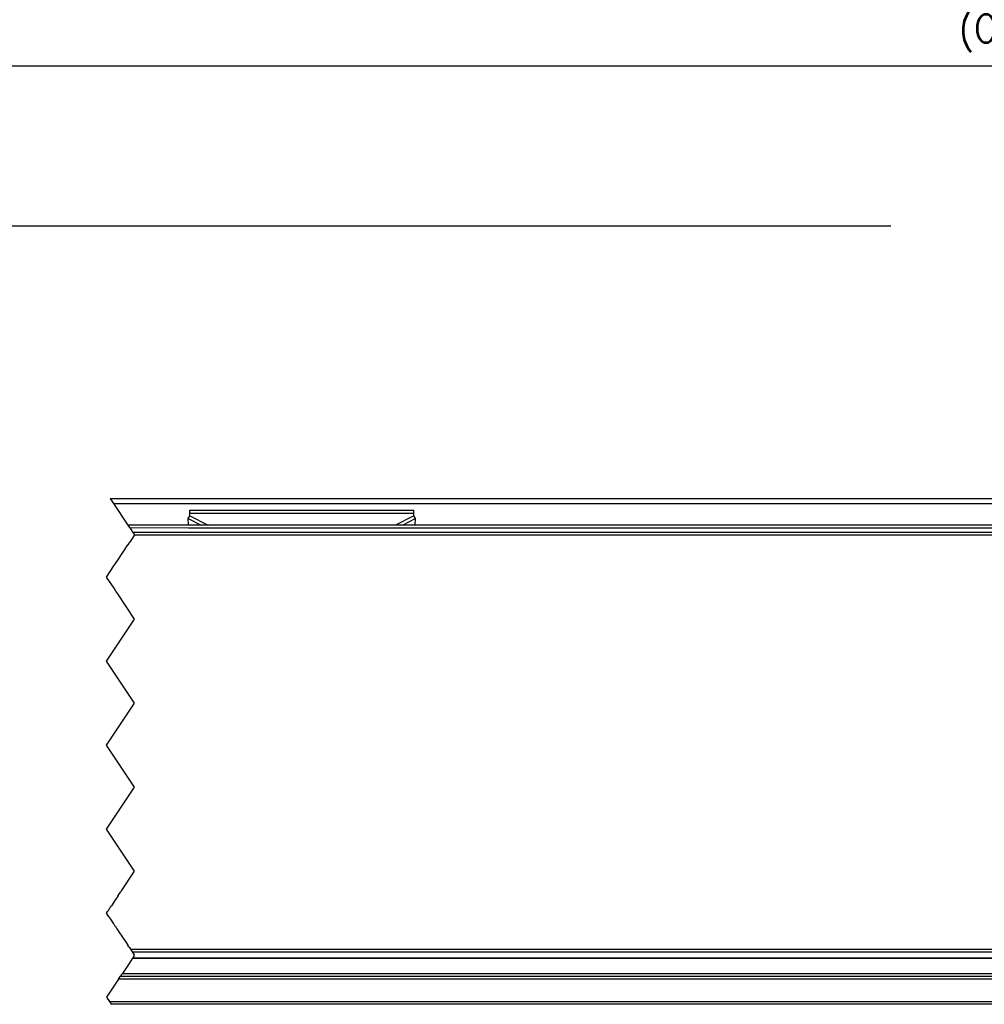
# Model space of a CAD drawing. Header units: millimetres. Extents: x -418 to 1025, y -151 to 443.
# Tile 26 of 52: x -26 to 43, y 24 to 95. Entities that reach past the tile are written whole.
import ezdxf

# ---------------------------------------------------------------- set-up
doc = ezdxf.new("R2010")
doc.units = ezdxf.units.MM
doc.linetypes.add('DOT_CENTER', pattern=[14, 12, -1, 0, -1])
doc.layers.add('1', color=7, linetype='Continuous')
doc.styles.add('CONVERTER_12', font='txt.shx', dxfattribs={"width": 0.9})
doc.dimstyles.new('ME10_DIM_19', dxfattribs={"dimtxt": 2, "dimasz": 2, "dimexe": 1, "dimexo": 1, "dimgap": 1, "dimtad": 1, "dimdsep": 46, "dimtxsty": 'CONVERTER_12', "dimsah": 1, "dimcen": 0.09, "dimclrd": 2, "dimclre": 2, "dimclrt": 2, "dimadec": 0, "dimazin": 0, "dimtol": 1, "dimtp": 0.4, "dimtm": 0.4, "dimtfac": 0.75, "dimtdec": 0, "dimtix": 1, "dimtmove": 0, "dimatfit": 3, "dimfxl": 1, "dimtolj": 1, "dimtzin": 0, "dimarcsym": 0})
doc.dimstyles.get("Standard").update_dxf_attribs({"dimtxt": 0.18, "dimasz": 0.18, "dimexe": 0.18, "dimexo": 0.0625, "dimgap": 0.09, "dimtad": 0, "dimtih": 1, "dimtoh": 1, "dimdec": 4, "dimzin": 0, "dimdsep": 46, "dimtxsty": 'Standard', "dimcen": 0.09, "dimadec": 0, "dimazin": 0, "dimtfac": 1, "dimtdec": 4, "dimtofl": 0, "dimtmove": 0, "dimatfit": 3, "dimfxl": 1, "dimtolj": 1, "dimtzin": 0, "dimarcsym": 0})

# ---------------------------------------------------------------- blocks, each defined once
blk = doc.blocks.new('REGLA_SV2-320__5', base_point=(-123.4, 26.248))
at = {"color": 7, "linetype": 'Continuous'}
for p, q in [((120.909, 58.452), (-18.308, 58.452)), ((-17.979, 57.959), (121.238, 57.959)), ((-17.983, 27.535), (121.234, 27.535)), ((-18.838, 26.252), (120.379, 26.252))]:
    blk.add_line(p, q, dxfattribs=at)
at = {"color": 2, "linetype": 'DOT_CENTER'}
for p, q in [((-18.308, 58.452), (-18.203, 58.294)), ((-18.203, 58.294), (-18.175, 58.252)), ((-17.846, 57.759), (-18.181, 57.238)), ((-18.175, 58.252), (-18.038, 58.048)), ((-18.038, 58.048), (-17.979, 57.959)), ((-17.979, 57.959), (-17.971, 57.947)), ((-17.971, 57.947), (-17.846, 57.759)), ((-19.042, 55.948), (-18.315, 57.038)), ((-18.315, 57.038), (-18.307, 57.05)), ((-18.307, 57.05), (-18.181, 57.238)), ((-19.84, 54.75), (-19.308, 55.548)), ((-19.308, 55.548), (-19.042, 55.948)), ((-19.305, 53.948), (-19.84, 54.75)), ((-19.172, 53.748), (-19.305, 53.948)), ((-19.038, 53.548), (-19.172, 53.748)), ((-17.84, 51.75), (-19.038, 53.548)), ((-19.84, 48.75), (-17.84, 51.75)), ((-17.84, 45.75), (-19.84, 48.75)), ((-19.84, 42.75), (-17.84, 45.75)), ((-17.84, 39.75), (-19.84, 42.75)), ((-19.84, 36.75), (-17.84, 39.75)), ((-17.84, 33.75), (-19.84, 36.75)), ((-18.767, 32.36), (-17.84, 33.75)), ((-18.795, 32.317), (-18.767, 32.36)), ((-19.194, 31.718), (-19.487, 31.279)), ((-19.033, 31.96), (-19.194, 31.718)), ((-19.033, 31.96), (-18.904, 32.154)), ((-18.904, 32.154), (-18.814, 32.289)), ((-18.814, 32.289), (-18.795, 32.317)), ((-19.733, 30.911), (-19.708, 30.948)), ((-19.708, 30.948), (-19.669, 31.007)), ((-19.669, 31.007), (-19.645, 31.043)), ((-19.645, 31.043), (-19.622, 31.077)), ((-19.622, 31.077), (-19.615, 31.088)), ((-19.615, 31.088), (-19.592, 31.122)), ((-19.592, 31.122), (-19.575, 31.147)), ((-19.575, 31.147), (-19.551, 31.183)), ((-19.551, 31.183), (-19.487, 31.279)), ((-19.84, 30.75), (-19.76, 30.869)), ((-19.705, 30.548), (-19.84, 30.75)), ((-19.76, 30.869), (-19.733, 30.911)), ((-19.689, 30.523), (-19.705, 30.548)), ((-19.664, 30.487), (-19.689, 30.523)), ((-19.664, 30.487), (-19.625, 30.428)), ((-19.625, 30.428), (-19.554, 30.32)), ((-19.554, 30.32), (-19.411, 30.107)), ((-19.411, 30.107), (-19.332, 29.988)), ((-19.332, 29.988), (-19.315, 29.963)), ((-19.315, 29.963), (-19.306, 29.95)), ((-19.306, 29.95), (-19.298, 29.937)), ((-19.298, 29.937), (-19.215, 29.813)), ((-19.215, 29.813), (-19.187, 29.771)), ((-19.187, 29.771), (-19.135, 29.692)), ((-19.135, 29.692), (-19.099, 29.638)), ((-19.099, 29.638), (-18.552, 28.819)), ((-18.552, 28.819), (-18.495, 28.733)), ((-18.495, 28.733), (-18.313, 28.459)), ((-18.244, 28.356), (-18.313, 28.459)), ((-18.244, 28.356), (-18.204, 28.296)), ((-18.204, 28.296), (-18.133, 28.19)), ((-18.133, 28.19), (-18.107, 28.151)), ((-18.107, 28.151), (-18.099, 28.138)), ((-18.099, 28.138), (-17.992, 27.978)), ((-17.983, 27.535), (-18.1, 27.361)), ((-17.992, 27.978), (-17.978, 27.957)), ((-17.965, 27.562), (-17.983, 27.535)), ((-17.978, 27.957), (-17.897, 27.835)), ((-17.884, 27.684), (-17.965, 27.562)), ((-17.84, 27.75), (-17.897, 27.835)), ((-17.877, 27.694), (-17.884, 27.684)), ((-17.877, 27.694), (-17.84, 27.75)), ((-18.233, 27.161), (-18.611, 26.594)), ((-18.1, 27.361), (-18.233, 27.161)), ((-18.763, 26.366), (-18.838, 26.252)), ((-18.705, 26.452), (-18.763, 26.366)), ((-18.611, 26.594), (-18.705, 26.452))]:
    blk.add_line(p, q, dxfattribs=at)
at = {"color": 3, "linetype": 'Continuous'}
for p, q in [((-13.991, 58.248), (-18.175, 58.252)), ((-17.846, 57.759), (121.371, 57.759)), ((-7.594, 58.248), (-13.991, 58.248)), ((105.794, 58.248), (-7.594, 58.248)), ((121.11, 28.151), (-18.107, 28.151)), ((121.225, 27.978), (-17.992, 27.978)), ((-17.965, 27.562), (121.252, 27.562)), ((-18.705, 26.452), (120.512, 26.452))]:
    blk.add_line(p, q, dxfattribs=at)
blk = doc.blocks.new('SOPORTE_SV2__6', base_point=(-123.4, 24.248))
at = {"color": 7, "linetype": 'Continuous'}
for p, q in [((-19.572, 60.348), (119.645, 60.348)), ((-14.009, 58.925), (-13.9, 59.131)), ((-13.9, 59.305), (-13.9, 59.522)), ((-13.9, 59.522), (2.1, 59.522)), ((-13.9, 59.131), (-13.9, 59.305)), ((2.1, 59.305), (2.1, 59.522)), ((2.1, 59.131), (2.1, 59.305)), ((2.209, 58.925), (2.1, 59.131)), ((-13.996, 58.452), (-14.009, 58.925)), ((2.196, 58.452), (2.209, 58.925)), ((-18.838, 26.252), (120.379, 26.252)), ((119.712, 24.248), (-19.505, 24.248))]:
    blk.add_line(p, q, dxfattribs=at)
at = {"color": 2, "linetype": 'DOT_CENTER'}
for p, q in [((-19.572, 60.348), (-19.336, 59.994)), ((-19.336, 59.994), (-18.308, 58.452)), ((-18.308, 58.452), (-18.203, 58.294)), ((-18.203, 58.294), (-18.175, 58.252)), ((-17.846, 57.759), (-18.181, 57.238)), ((-18.038, 58.048), (-17.979, 57.959)), ((-17.979, 57.959), (-17.971, 57.947)), ((-17.971, 57.947), (-17.846, 57.759)), ((-19.042, 55.948), (-18.315, 57.038)), ((-18.315, 57.038), (-18.307, 57.05)), ((-18.307, 57.05), (-18.181, 57.238)), ((-19.84, 54.75), (-19.308, 55.548)), ((-19.305, 53.948), (-19.84, 54.75)), ((-19.038, 53.548), (-19.172, 53.748)), ((-17.84, 51.75), (-19.038, 53.548)), ((-19.84, 48.75), (-17.84, 51.75)), ((-17.84, 45.75), (-19.84, 48.75)), ((-19.84, 42.75), (-17.84, 45.75)), ((-17.84, 39.75), (-19.84, 42.75)), ((-19.84, 36.75), (-17.84, 39.75)), ((-17.84, 33.75), (-19.84, 36.75)), ((-18.767, 32.36), (-17.84, 33.75)), ((-18.795, 32.317), (-18.767, 32.36)), ((-19.194, 31.718), (-19.487, 31.279)), ((-19.033, 31.96), (-19.194, 31.718)), ((-19.033, 31.96), (-18.904, 32.154)), ((-18.904, 32.154), (-18.814, 32.289)), ((-18.814, 32.289), (-18.795, 32.317)), ((-19.708, 30.948), (-19.669, 31.007)), ((-19.669, 31.007), (-19.645, 31.043)), ((-19.645, 31.043), (-19.622, 31.077)), ((-19.622, 31.077), (-19.615, 31.088)), ((-19.615, 31.088), (-19.592, 31.122)), ((-19.592, 31.122), (-19.575, 31.147)), ((-19.575, 31.147), (-19.551, 31.183)), ((-19.551, 31.183), (-19.487, 31.279)), ((-19.689, 30.523), (-19.705, 30.548)), ((-19.664, 30.487), (-19.689, 30.523)), ((-19.664, 30.487), (-19.625, 30.428)), ((-19.625, 30.428), (-19.554, 30.32)), ((-19.554, 30.32), (-19.411, 30.107)), ((-19.411, 30.107), (-19.332, 29.988)), ((-19.332, 29.988), (-19.315, 29.963)), ((-19.315, 29.963), (-19.306, 29.95)), ((-19.306, 29.95), (-19.298, 29.937)), ((-19.298, 29.937), (-19.215, 29.813)), ((-19.215, 29.813), (-19.187, 29.771)), ((-19.187, 29.771), (-19.135, 29.692)), ((-19.135, 29.692), (-19.099, 29.638)), ((-19.099, 29.638), (-18.552, 28.819)), ((-18.552, 28.819), (-18.495, 28.733)), ((-18.495, 28.733), (-18.313, 28.459)), ((-18.244, 28.356), (-18.313, 28.459)), ((-18.244, 28.356), (-18.204, 28.296)), ((-18.204, 28.296), (-18.133, 28.19)), ((-18.133, 28.19), (-18.107, 28.151)), ((-18.107, 28.151), (-18.099, 28.138)), ((-18.099, 28.138), (-17.992, 27.978)), ((-17.983, 27.535), (-18.1, 27.361)), ((-17.992, 27.978), (-17.978, 27.957)), ((-17.965, 27.562), (-17.983, 27.535)), ((-17.978, 27.957), (-17.897, 27.835)), ((-17.884, 27.684), (-17.965, 27.562)), ((-17.84, 27.75), (-17.897, 27.835)), ((-17.877, 27.694), (-17.884, 27.684)), ((-17.877, 27.694), (-17.84, 27.75)), ((-18.233, 27.161), (-18.611, 26.594)), ((-18.1, 27.361), (-18.233, 27.161)), ((-18.975, 26.048), (-19.84, 24.75)), ((-18.975, 26.048), (-18.838, 26.252)), ((-18.763, 26.366), (-18.838, 26.252)), ((-18.705, 26.452), (-18.763, 26.366)), ((-18.611, 26.594), (-18.705, 26.452)), ((-19.84, 24.75), (-19.638, 24.448)), ((-19.638, 24.448), (-19.505, 24.248))]:
    blk.add_line(p, q, dxfattribs=at)
at = {"color": 3, "linetype": 'Continuous'}
for p, q in [((-19.336, 59.994), (119.881, 59.994)), ((-13.9, 59.305), (2.1, 59.305)), ((-13.9, 59.131), (-12.59, 58.452)), ((2.1, 59.131), (0.79, 58.452)), ((-14.009, 58.925), (-13.097, 58.452)), ((2.209, 58.925), (1.297, 58.452)), ((-13.991, 58.248), (-18.175, 58.252)), ((-7.594, 58.248), (-13.991, 58.248)), ((120.242, 26.048), (-18.975, 26.048)), ((-19.638, 24.448), (119.579, 24.448))]:
    blk.add_line(p, q, dxfattribs=at)
blk = doc.blocks.new('REGLA_SV2-320mm__7', base_point=(-123.4, 4.152))
for name, p in [('SOPORTE_SV2__6', (-123.4, 24.248)), ('REGLA_SV2-320__5', (-123.4, 26.248))]:
    blk.add_blockref(name, p)
blk = doc.blocks.new('*D92')
at = {"layer": '1', "color": 2, "linetype": 'Continuous'}
for p, q in [((-123.4, 58.417), (-123.4, 92.255)), ((221.6, 58.417), (221.6, 92.255)), ((-123.4, 91.255), (221.6, 91.255))]:
    blk.add_line(p, q, dxfattribs=at)
at = {"layer": '1', "color": 2}
for points in [[(-121.4, 91.519), (-121.4, 90.992), (-123.4, 91.255)], [(219.6, 90.992), (219.6, 91.519), (221.6, 91.255)]]:
    blk.add_solid(points, dxfattribs=at)
at = {"layer": '1', "color": 2, "insert": (40.988, 92.255), "char_height": 2, "attachment_point": 7, "rotation": 0.00014, "line_spacing_factor": 0.60024, "style": 'CONVERTER_12'}
blk.add_mtext('\\C2;(CM+105)\\C2;\\H1.5;{\\Fgdt;`}0,4', dxfattribs=at)
blk = doc.blocks.new('Front1', base_point=(-35.9, 32.25))
blk.add_blockref('REGLA_SV2-320mm__7', (-123.4, 4.152))
at = {"layer": '1'}
dim = blk.add_linear_dim(base=(-123.4, 91.255), p1=(221.6, 57.417), p2=(-123.4, 57.417), text='(CM+105)', dimstyle='ME10_DIM_19', dxfattribs=at)
dim.commit()
dim.dimension.update_dxf_attribs({"geometry": '*D92', "text_midpoint": (49.1, 93.255), "text_rotation": 0.00014})
at = {"layer": '1', "color": 2, "linetype": 'Continuous', "has_arrowhead": 0}
blk.add_leader([(-106.985, 60.348), (-106.985, 79.82), (36.146, 79.82)], dimstyle='Standard', dxfattribs=at)

msp = doc.modelspace()

# ---------------------------------------------------------------- block references
msp.add_blockref('Front1', (-35.9, 32.25))

doc.saveas('drawing.dxf')
